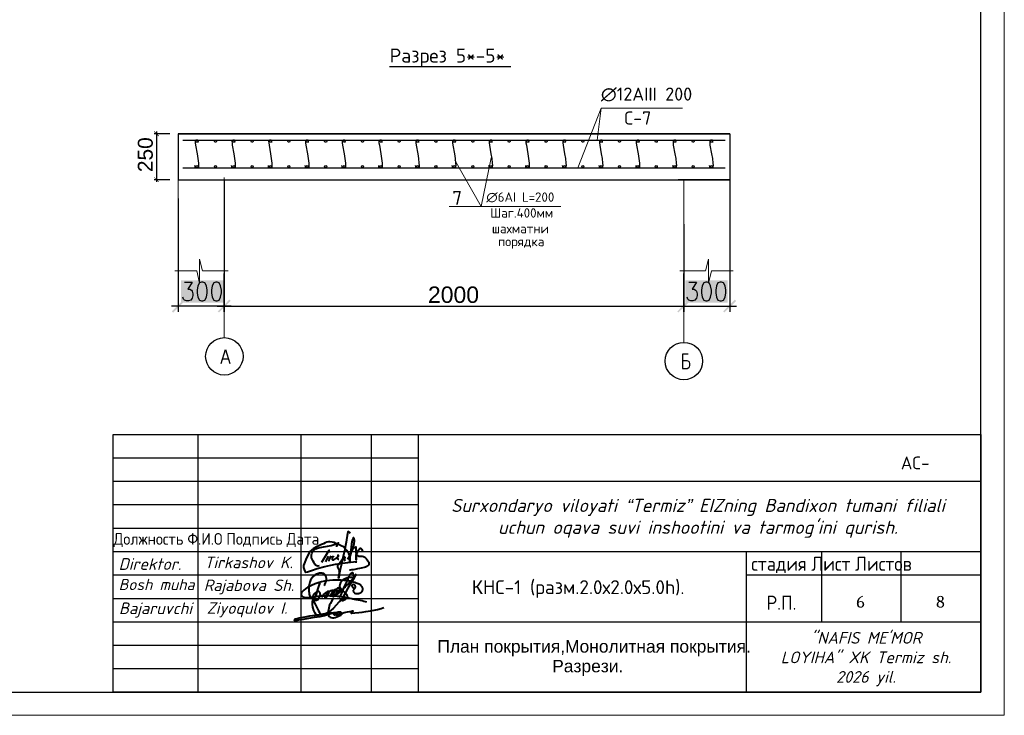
# Model space of a CAD drawing. Header units: millimetres. Extents: x -2765404 to 169935, y -239948 to 1313256.
# Tile 35 of 87: x -100539 to -79539, y -177118 to -162271. Entities that reach past the tile are written whole.
import ezdxf

# ---------------------------------------------------------------- set-up
doc = ezdxf.new("R2010")
doc.units = ezdxf.units.MM
for name, color, linetype in [('PDF _0', 7, 'Continuous'), ('PDF _RUSSION', 7, 'Continuous'), ('PDF _SHTAMP', 7, 'Continuous'), ('PDF _размер', 7, 'Continuous'), ('PDF _размеры', 1, 'Continuous'), ('PDF _Текст', 7, 'Continuous'), ('PDF _Формат', 7, 'Continuous'), ('PDF _ЭМ', 7, 'Continuous')]:
    doc.layers.add(name, color=color, linetype=linetype)
doc.styles.add('ISOCPEUR', font='isocpeui.ttf', dxfattribs={"height": 300})
doc.styles.add('PDF Arial', font='arial.ttf')
doc.styles.add('PDF Cambria', font='Cambria.ttf')
doc.styles.add('PDF ISOCPEUR', font='isocpeur.ttf')
doc.styles.add('Standard 1', font='isocpeur.ttf', dxfattribs={"height": 300})
doc.styles.add('V@ler@Live', font='isocpeui.ttf')

# ---------------------------------------------------------------- blocks, each defined once
blk = doc.blocks.new('ghfgj jghjmhg jjbkm jkm')
at = {"color": 5, "linetype": 'ByBlock', "lineweight": 40}
for points in [[(-254.12, -8185.87), (-253.9, -8185.82), (-253.74, -8185.78), (-253.55, -8185.63), (-253.51, -8185.51), (-253.5, -8185.43), (-253.51, -8185.3), (-253.56, -8185.19), (-253.6, -8185.09), (-253.66, -8185.02), (-253.75, -8184.96), (-253.85, -8184.92), (-253.94, -8184.88), (-254.03, -8184.84), (-254.1, -8184.84), (-254.19, -8184.85), (-254.27, -8184.88), (-254.32, -8184.93), (-254.37, -8185.02), (-254.4, -8185.1), (-254.39, -8185.21), (-254.33, -8185.34), (-254.28, -8185.45), (-254.21, -8185.54), (-254.12, -8185.61), (-254.02, -8185.68), (-253.92, -8185.74), (-253.82, -8185.8), (-253.82, -8185.8), (-253.76, -8185.91), (-253.77, -8185.94), (-253.82, -8185.97), (-253.89, -8186.03), (-253.95, -8186.11), (-254.01, -8186.18), (-254.04, -8186.27), (-254.07, -8186.34), (-254.08, -8186.44), (-254.05, -8186.53), (-254.03, -8186.62), (-253.98, -8186.7), (-253.92, -8186.77), (-253.84, -8186.85), (-253.78, -8186.91), (-253.73, -8186.97), (-253.64, -8187.02), (-253.58, -8187.04), (-253.52, -8187.05), (-253.46, -8187.06), (-253.38, -8187.07), (-253.28, -8187.07), (-253.18, -8187.08), (-253.1, -8187.08), (-253.03, -8187.07), (-252.94, -8187.07), (-252.86, -8187.06), (-252.76, -8187.05), (-252.69, -8187.05), (-252.61, -8187.04), (-252.55, -8187.02), (-252.48, -8187), (-252.43, -8186.98), (-252.36, -8186.95), (-252.29, -8186.92), (-252.24, -8186.9), (-252.18, -8186.87), (-252.14, -8186.84), (-252.09, -8186.81), (-252.04, -8186.78), (-251.99, -8186.73), (-251.96, -8186.7), (-251.91, -8186.65), (-251.87, -8186.61), (-251.84, -8186.56), (-251.82, -8186.52), (-251.78, -8186.43), (-251.74, -8186.32), (-251.7, -8186.18), (-251.67, -8186.04), (-251.67, -8185.93), (-251.67, -8185.84), (-251.7, -8185.76), (-251.74, -8185.66), (-251.78, -8185.55), (-251.84, -8185.46), (-251.91, -8185.36), (-251.99, -8185.24), (-252.07, -8185.14), (-252.18, -8185.04), (-252.3, -8184.94), (-252.43, -8184.86), (-252.58, -8184.77), (-252.84, -8184.65), (-253.04, -8184.57), (-253.31, -8184.48), (-253.69, -8184.34), (-254.02, -8184.22), (-254.4, -8184.14), (-254.97, -8183.99), (-255.26, -8183.95), (-255.57, -8183.9), (-255.82, -8183.86), (-256.1, -8183.85), (-256.38, -8183.8), (-257.05, -8183.75), (-257.45, -8183.75), (-257.92, -8183.74), (-258.19, -8183.75), (-259.16, -8183.78), (-259.99, -8183.83), (-260.63, -8183.91), (-261.2, -8183.99), (-261.98, -8184.18), (-262.58, -8184.34), (-263.58, -8184.7), (-264.46, -8185.07), (-265.01, -8185.31), (-265.4, -8185.54), (-265.96, -8185.89), (-266.37, -8186.23), (-266.53, -8186.4), (-266.67, -8186.54), (-266.78, -8186.65), (-266.86, -8186.73), (-266.94, -8186.85), (-267, -8186.95), (-267.04, -8187.06), (-267.07, -8187.19), (-267.06, -8187.29), (-267.03, -8187.44), (-266.97, -8187.56), (-266.91, -8187.66), (-266.83, -8187.75), (-266.75, -8187.84), (-266.67, -8187.89), (-266.55, -8187.94), (-266.42, -8187.98), (-266.33, -8188.01), (-266.26, -8188.02), (-266.13, -8188.04), (-265.99, -8188.06), (-265.8, -8188.08), (-265.56, -8188.09), (-265.34, -8188.09), (-265.08, -8188.07), (-264.93, -8188.06), (-264.83, -8188.05), (-264.55, -8188.03), (-264.33, -8187.99), (-264.11, -8187.96), (-263.82, -8187.91), (-263.6, -8187.86), (-263.31, -8187.82), (-262.96, -8187.78), (-262.71, -8187.73), (-262.33, -8187.69), (-261.88, -8187.67), (-261.47, -8187.66), (-261.12, -8187.65), (-260.83, -8187.6), (-260.44, -8187.62), (-259.84, -8187.64), (-259.56, -8187.65), (-259.12, -8187.68), (-258.65, -8187.7), (-258.07, -8187.73), (-257.59, -8187.79), (-257.07, -8187.87), (-256.72, -8187.9), (-256.52, -8187.92), (-256.35, -8187.94), (-256.02, -8187.97), (-255.72, -8188.04), (-255.41, -8188.12), (-254.87, -8188.24), (-254.39, -8188.34), (-254.14, -8188.4), (-253.79, -8188.47), (-253.42, -8188.55), (-252.82, -8188.64), (-252.33, -8188.75), (-251.87, -8188.84), (-251.4, -8188.97), (-251.1, -8189.05), (-250.73, -8189.15)], [(-261.31, -8185.11), (-261.13, -8184.8), (-260.98, -8184.44), (-260.83, -8184.1), (-260.77, -8183.74), (-260.77, -8183.33), (-260.84, -8183.04), (-260.94, -8182.72), (-261.1, -8182.45), (-261.24, -8182.27), (-261.41, -8182.13), (-261.62, -8182.06), (-261.9, -8181.99), (-262.16, -8181.99), (-262.45, -8182.02), (-262.71, -8182.09), (-263.01, -8182.18), (-263.21, -8182.28), (-263.56, -8182.45), (-264.11, -8182.93), (-264.37, -8183.23), (-264.55, -8183.47), (-264.7, -8183.74), (-264.8, -8183.97), (-264.9, -8184.28), (-265, -8184.61), (-265.09, -8184.89), (-265.13, -8185.31), (-265.15, -8185.69), (-265.12, -8186.51), (-265.09, -8186.93), (-265.04, -8187.29), (-264.92, -8187.73), (-264.78, -8187.96), (-264.64, -8188.12), (-264.45, -8188.27), (-264.32, -8188.36), (-264.16, -8188.48), (-263.95, -8188.61), (-263.68, -8188.73), (-263.56, -8188.75), (-263.38, -8188.75), (-263.2, -8188.74), (-263.02, -8188.68), (-262.84, -8188.57), (-262.69, -8188.42), (-262.59, -8188.25), (-262.52, -8188.12), (-262.41, -8187.9), (-262.33, -8187.69), (-262.3, -8187.5), (-262.26, -8187.31), (-262.28, -8187.17), (-262.31, -8186.97), (-262.36, -8186.84), (-262.45, -8186.73), (-262.56, -8186.64), (-262.73, -8186.58), (-262.89, -8186.59), (-263.01, -8186.62), (-263.19, -8186.68), (-263.41, -8186.81), (-263.72, -8187.06), (-263.88, -8187.25), (-263.98, -8187.39), (-264.08, -8187.51), (-264.14, -8187.64), (-264.2, -8187.77), (-264.24, -8187.93), (-264.28, -8188.14), (-264.29, -8188.31), (-264.26, -8188.51), (-264.16, -8188.67), (-264.1, -8188.78), (-264.05, -8188.82), (-264.02, -8188.82), (-263.97, -8188.8), (-263.94, -8188.76), (-263.9, -8188.7), (-263.85, -8188.61), (-263.54, -8187.99), (-263.32, -8187.47), (-263.12, -8186.97), (-262.97, -8186.37), (-262.66, -8185.37), (-262.49, -8184.87), (-262.44, -8184.66), (-262.42, -8184.64), (-262.41, -8184.62), (-262.39, -8184.62), (-262.37, -8184.63), (-262.36, -8184.64), (-262.36, -8184.67), (-262.36, -8184.69), (-262.37, -8184.71), (-262.38, -8184.74)], [(-261.91, -8188.06), (-261.82, -8187.85), (-261.76, -8187.75), (-261.72, -8187.7), (-261.67, -8187.6), (-261.55, -8187.48), (-261.46, -8187.39), (-261.37, -8187.28), (-261.3, -8187.19), (-261.16, -8187.1), (-261.1, -8187.05), (-261, -8186.94), (-260.91, -8186.85), (-260.83, -8186.81), (-260.75, -8186.76), (-260.66, -8186.71), (-260.58, -8186.66), (-260.51, -8186.61), (-260.44, -8186.57), (-260.38, -8186.54), (-260.32, -8186.52), (-260.26, -8186.51), (-260.22, -8186.51), (-260.19, -8186.53), (-260.18, -8186.54), (-260.16, -8186.58), (-260.14, -8186.65), (-260.15, -8186.71), (-260.15, -8186.76), (-260.17, -8186.81), (-260.19, -8186.86), (-260.2, -8186.9), (-260.24, -8187.01), (-260.26, -8187.11), (-260.27, -8187.17), (-260.29, -8187.21), (-260.32, -8187.29), (-260.35, -8187.37), (-260.38, -8187.43), (-260.41, -8187.49), (-260.47, -8187.62), (-260.52, -8187.67), (-260.56, -8187.77), (-260.6, -8187.82), (-260.66, -8187.9), (-260.7, -8187.94), (-260.73, -8187.99), (-260.76, -8188.02), (-260.79, -8188.05), (-260.82, -8188.09), (-260.86, -8188.12), (-260.89, -8188.15), (-260.93, -8188.18), (-260.96, -8188.21), (-261, -8188.23), (-261.04, -8188.26), (-261.08, -8188.27), (-261.1, -8188.25), (-261.1, -8188.22), (-261.1, -8188.19), (-261.09, -8188.15), (-261.08, -8188.12), (-261.06, -8188.06), (-261.04, -8188.01), (-261.02, -8187.96), (-261, -8187.92), (-260.96, -8187.85), (-260.93, -8187.79), (-260.89, -8187.71), (-260.88, -8187.68), (-260.84, -8187.63), (-260.77, -8187.53), (-260.75, -8187.48), (-260.74, -8187.45), (-260.71, -8187.4), (-260.69, -8187.35), (-260.66, -8187.31), (-260.63, -8187.27), (-260.6, -8187.22), (-260.57, -8187.19), (-260.54, -8187.14), (-260.5, -8187.1), (-260.47, -8187.07), (-260.44, -8187.02), (-260.4, -8186.98), (-260.38, -8186.96), (-260.36, -8186.94), (-260.34, -8186.92), (-260.32, -8186.89), (-260.3, -8186.86), (-260.28, -8186.83), (-260.25, -8186.78), (-260.21, -8186.75), (-260.15, -8186.7), (-260.11, -8186.66), (-260.05, -8186.6), (-259.98, -8186.55), (-259.9, -8186.51), (-259.83, -8186.45), (-259.75, -8186.42), (-259.7, -8186.4), (-259.64, -8186.37), (-259.58, -8186.35), (-259.51, -8186.34), (-259.45, -8186.32), (-259.39, -8186.3), (-259.34, -8186.28), (-259.28, -8186.28), (-259.24, -8186.27), (-259.17, -8186.27), (-259.12, -8186.28), (-259.08, -8186.33), (-259.05, -8186.37), (-259.01, -8186.42), (-259, -8186.47), (-258.99, -8186.51), (-258.98, -8186.58), (-258.99, -8186.62), (-259, -8186.68), (-259, -8186.76), (-259.02, -8186.81), (-259.04, -8186.88), (-259.06, -8186.94), (-259.09, -8187.01), (-259.11, -8187.08), (-259.14, -8187.16), (-259.17, -8187.22), (-259.23, -8187.3), (-259.27, -8187.37), (-259.32, -8187.45), (-259.37, -8187.52), (-259.43, -8187.59), (-259.47, -8187.65), (-259.52, -8187.72), (-259.58, -8187.77), (-259.66, -8187.78), (-259.72, -8187.77), (-259.78, -8187.75), (-259.78, -8187.71), (-259.78, -8187.65), (-259.76, -8187.61), (-259.75, -8187.55), (-259.73, -8187.52), (-259.71, -8187.48), (-259.68, -8187.44), (-259.65, -8187.39), (-259.62, -8187.34), (-259.59, -8187.28), (-259.55, -8187.24), (-259.52, -8187.17), (-259.47, -8187.1), (-259.43, -8187.03), (-259.38, -8186.94), (-259.33, -8186.83), (-259.25, -8186.73), (-259.21, -8186.65), (-259.19, -8186.6), (-259.16, -8186.53), (-259.11, -8186.46), (-259.08, -8186.41), (-259.04, -8186.38), (-258.99, -8186.35), (-258.94, -8186.3), (-258.87, -8186.25), (-258.79, -8186.2), (-258.73, -8186.14), (-258.66, -8186.11), (-258.58, -8186.08), (-258.51, -8186.06), (-258.43, -8186.05), (-258.37, -8186.04), (-258.3, -8186.05), (-258.24, -8186.08), (-258.17, -8186.14), (-258.14, -8186.2), (-258.11, -8186.28), (-258.1, -8186.34), (-258.11, -8186.41), (-258.12, -8186.47), (-258.14, -8186.54), (-258.15, -8186.59), (-258.17, -8186.66), (-258.19, -8186.72), (-258.2, -8186.78), (-258.2, -8186.82), (-258.22, -8186.86), (-258.23, -8186.89), (-258.25, -8186.92), (-258.26, -8186.95), (-258.29, -8186.99), (-258.32, -8187.02), (-258.34, -8187.05), (-258.39, -8187.11), (-258.43, -8187.16), (-258.47, -8187.21), (-258.52, -8187.26), (-258.56, -8187.3), (-258.6, -8187.34), (-258.66, -8187.39), (-258.71, -8187.42), (-258.76, -8187.45), (-258.81, -8187.46), (-258.87, -8187.47), (-258.92, -8187.46), (-258.97, -8187.43), (-259, -8187.37), (-259, -8187.33), (-258.99, -8187.29), (-258.97, -8187.22), (-258.94, -8187.15), (-258.92, -8187.1), (-258.9, -8187.04), (-258.87, -8186.98), (-258.83, -8186.92), (-258.79, -8186.83), (-258.73, -8186.76), (-258.69, -8186.69), (-258.64, -8186.6), (-258.59, -8186.53), (-258.52, -8186.39), (-258.45, -8186.3), (-258.4, -8186.23), (-258.37, -8186.19), (-258.33, -8186.13), (-258.27, -8186.07), (-258.27, -8186.07), (-258.2, -8185.98), (-258.14, -8185.89), (-258.09, -8185.82), (-258.02, -8185.76), (-257.94, -8185.7), (-257.9, -8185.67), (-257.82, -8185.66), (-257.78, -8185.64), (-257.74, -8185.64), (-257.71, -8185.65), (-257.67, -8185.67), (-257.64, -8185.68), (-257.63, -8185.7), (-257.61, -8185.72), (-257.59, -8185.75), (-257.57, -8185.79), (-257.56, -8185.83), (-257.55, -8185.87), (-257.55, -8185.91), (-257.55, -8185.96), (-257.55, -8186.03), (-257.56, -8186.07), (-257.56, -8186.08), (-257.57, -8186.15), (-257.59, -8186.21), (-257.61, -8186.3), (-257.64, -8186.38), (-257.66, -8186.44), (-257.67, -8186.48), (-257.68, -8186.51), (-257.71, -8186.54), (-257.75, -8186.6), (-257.8, -8186.67), (-257.83, -8186.72), (-257.86, -8186.76), (-257.9, -8186.81), (-257.94, -8186.88), (-257.98, -8186.93), (-258, -8186.95), (-258.03, -8187), (-258.06, -8187.06), (-258.11, -8187.11), (-258.14, -8187.15), (-258.19, -8187.21), (-258.24, -8187.27), (-258.25, -8187.29), (-258.28, -8187.33), (-258.29, -8187.35), (-258.32, -8187.39), (-258.34, -8187.43), (-258.37, -8187.43), (-258.37, -8187.42), (-258.36, -8187.39), (-258.34, -8187.37), (-258.33, -8187.36), (-258.31, -8187.35), (-258.29, -8187.34), (-258.26, -8187.34), (-258.24, -8187.33), (-258.21, -8187.33), (-258.19, -8187.32), (-258.17, -8187.31), (-258.16, -8187.3), (-258.14, -8187.29), (-258.12, -8187.27), (-258.07, -8187.24), (-258.03, -8187.21), (-257.98, -8187.19), (-257.95, -8187.16), (-257.9, -8187.14), (-257.87, -8187.12), (-257.84, -8187.09), (-257.79, -8187.07), (-257.75, -8187.03), (-257.72, -8186.99), (-257.69, -8186.96), (-257.65, -8186.92), (-257.62, -8186.9), (-257.6, -8186.88), (-257.56, -8186.85), (-257.53, -8186.81), (-257.48, -8186.78), (-257.44, -8186.74), (-257.38, -8186.69), (-257.35, -8186.66), (-257.31, -8186.62), (-257.23, -8186.55), (-257.19, -8186.5), (-257.11, -8186.42), (-257.09, -8186.38), (-257.05, -8186.35), (-257.02, -8186.32), (-256.95, -8186.25), (-256.89, -8186.21), (-256.84, -8186.14), (-256.8, -8186.1), (-256.75, -8186.04), (-256.69, -8185.98), (-256.62, -8185.91), (-256.51, -8185.83), (-256.44, -8185.76), (-256.35, -8185.66), (-256.25, -8185.58), (-256.13, -8185.49), (-256.02, -8185.4), (-255.95, -8185.32), (-255.88, -8185.25), (-255.84, -8185.19), (-255.77, -8185.12), (-255.73, -8185.07), (-255.68, -8185.03), (-255.64, -8184.98), (-255.58, -8184.94), (-255.53, -8184.88), (-255.49, -8184.83), (-255.41, -8184.76), (-255.34, -8184.69), (-255.27, -8184.63), (-255.19, -8184.52), (-255.12, -8184.44), (-255.03, -8184.33), (-254.95, -8184.24), (-254.87, -8184.16), (-254.79, -8184.07), (-254.68, -8183.95), (-254.62, -8183.87), (-254.55, -8183.8), (-254.44, -8183.7), (-254.37, -8183.64), (-254.29, -8183.57), (-254.22, -8183.49), (-254.18, -8183.4), (-254.14, -8183.31), (-254.1, -8183.19), (-254.04, -8183.1), (-253.99, -8183), (-253.98, -8182.94), (-253.95, -8182.84), (-253.96, -8182.75), (-253.96, -8182.67), (-253.96, -8182.59), (-253.98, -8182.53), (-254, -8182.46), (-254, -8182.41), (-254.01, -8182.37), (-254.01, -8182.32), (-254.02, -8182.27), (-254.05, -8182.2), (-254.07, -8182.14), (-254.08, -8182.09), (-254.1, -8182.05), (-254.11, -8182.01), (-254.14, -8181.97), (-254.16, -8181.92), (-254.2, -8181.91), (-254.23, -8181.9), (-254.26, -8181.89), (-254.3, -8181.91), (-254.35, -8181.94), (-254.43, -8181.95), (-254.47, -8181.99), (-254.53, -8182.04), (-254.57, -8182.08), (-254.64, -8182.12), (-254.69, -8182.17), (-254.76, -8182.23), (-254.81, -8182.27), (-254.87, -8182.35), (-254.96, -8182.46), (-255, -8182.55), (-255.07, -8182.66), (-255.12, -8182.79), (-255.15, -8182.86), (-255.19, -8182.97), (-255.27, -8183.13), (-255.37, -8183.34), (-255.41, -8183.43), (-255.53, -8183.68), (-255.67, -8183.97), (-256, -8184.65), (-256.31, -8185.35), (-256.67, -8186.19), (-256.9, -8186.73), (-257.1, -8187.18), (-257.41, -8187.89), (-257.54, -8188.2)], [(-253.34, -8182.28), (-253.56, -8182.65), (-253.77, -8183), (-254.11, -8183.59), (-254.52, -8184.3), (-254.91, -8184.96), (-255.39, -8185.76), (-255.74, -8186.34), (-256.11, -8187.1), (-256.54, -8187.95), (-256.73, -8188.33), (-256.84, -8188.57), (-256.93, -8188.74), (-256.92, -8188.8), (-256.89, -8188.85), (-256.86, -8188.86), (-256.81, -8188.84), (-256.74, -8188.83), (-256.64, -8188.81), (-256.56, -8188.79), (-256.47, -8188.76), (-256.39, -8188.73), (-256.31, -8188.7), (-256.23, -8188.63), (-256.13, -8188.56), (-256, -8188.5), (-255.91, -8188.43), (-255.81, -8188.37), (-255.75, -8188.32), (-255.67, -8188.28), (-255.63, -8188.22), (-255.59, -8188.15), (-255.56, -8188.11), (-255.5, -8188.03), (-255.46, -8187.96), (-255.44, -8187.92), (-255.45, -8187.85), (-255.46, -8187.79), (-255.5, -8187.71), (-255.54, -8187.64), (-255.58, -8187.57), (-255.61, -8187.51), (-255.65, -8187.45), (-255.7, -8187.36), (-255.76, -8187.29), (-255.8, -8187.25), (-255.85, -8187.2), (-255.9, -8187.14), (-255.94, -8187.09), (-255.98, -8187.05), (-256.02, -8187), (-256.07, -8186.95), (-256.18, -8186.86), (-256.26, -8186.79), (-256.33, -8186.71), (-256.41, -8186.65), (-256.47, -8186.6), (-256.58, -8186.49), (-256.65, -8186.42), (-256.71, -8186.36), (-256.79, -8186.28), (-257.01, -8186.05), (-257.11, -8185.94), (-257.19, -8185.79), (-257.27, -8185.64), (-257.33, -8185.47), (-257.37, -8185.32), (-257.38, -8185.12), (-257.35, -8184.97), (-257.32, -8184.85), (-257.27, -8184.71), (-257.23, -8184.56), (-257.16, -8184.36), (-257.04, -8184.14), (-256.93, -8184), (-256.82, -8183.83), (-256.71, -8183.73), (-256.61, -8183.62), (-256.49, -8183.55), (-256.34, -8183.46), (-256.22, -8183.4), (-256.1, -8183.33), (-255.94, -8183.23), (-255.78, -8183.18), (-255.62, -8183.13), (-255.47, -8183.08), (-255.27, -8183.05), (-255.11, -8183.03), (-254.91, -8183), (-254.69, -8183), (-254.47, -8183.01), (-254.3, -8183.05), (-254.08, -8183.21), (-253.99, -8183.39)]]:
    blk.add_lwpolyline(points, dxfattribs=at)
blk = doc.blocks.new('dhfdgh xfghfgh ffnhjmgmgvbnfgg')
at = {"color": 5, "lineweight": 40, "ltscale": 0.5}
for p, q in [((1479223, -21865), (1479206, -21938)), ((1479232, -21840), (1479223, -21865)), ((1479249, -21856), (1479232, -21840)), ((1479259, -21871), (1479249, -21856)), ((1479272, -21891), (1479259, -21871)), ((1479186, -22087), (1479166, -22194)), ((1479191, -22031), (1479186, -22087)), ((1479206, -21938), (1479191, -22031)), ((1479134, -22332), (1479107, -22459)), ((1479156, -22246), (1479134, -22332)), ((1479166, -22194), (1479156, -22246)), ((1479014, -22576), (1479036, -22544)), ((1479036, -22544), (1479050, -22522)), ((1479050, -22522), (1479087, -22472)), ((1479107, -22459), (1479072, -22596)), ((1479087, -22472), (1479140, -22415)), ((1479140, -22415), (1479151, -22408)), ((1479150, -22450), (1479148, -22470)), ((1479148, -22470), (1479149, -22483)), ((1479149, -22483), (1479151, -22492)), ((1479155, -22412), (1479150, -22450)), ((1479151, -22408), (1479154, -22407)), ((1479151, -22492), (1479158, -22500)), ((1479154, -22407), (1479155, -22408)), ((1479155, -22408), (1479155, -22412)), ((1479000, -22618), (1479005, -22595)), ((1479005, -22637), (1479000, -22618)), ((1479005, -22595), (1479014, -22576)), ((1479011, -22653), (1479005, -22637)), ((1479022, -22680), (1479011, -22653)), ((1479019, -22877), (1479038, -22760)), ((1479031, -22709), (1479022, -22680)), ((1479036, -22732), (1479031, -22709)), ((1479052, -22687), (1479032, -22801)), ((1479037, -22753), (1479036, -22732)), ((1479038, -22760), (1479037, -22753)), ((1479072, -22596), (1479052, -22687)), ((1479020, -22878), (1479019, -22877)), ((1479022, -22878), (1479020, -22878)), ((1479023, -22878), (1479022, -22878)), ((1479032, -22801), (1479023, -22878))]:
    blk.add_line(p, q, dxfattribs=at)
for points in [[(1479224, -22461), (1479241, -22423), (1479263, -22388), (1479286, -22338), (1479310, -22292), (1479322, -22264), (1479330, -22239), (1479338, -22215), (1479346, -22183), (1479354, -22152), (1479360, -22124), (1479365, -22096), (1479367, -22070), (1479369, -22045), (1479368, -22026), (1479364, -22015), (1479359, -22001), (1479353, -21992), (1479349, -21988), (1479343, -21990), (1479338, -21999), (1479325, -22026), (1479317, -22050), (1479303, -22121), (1479295, -22194), (1479288, -22255), (1479285, -22289), (1479287, -22329), (1479273, -22379), (1479269, -22399), (1479267, -22423), (1479266, -22510), (1479267, -22423), (1479264, -22393), (1479257, -22371), (1479245, -22338), (1479230, -22312), (1479213, -22288), (1479197, -22267), (1479163, -22229), (1479123, -22191), (1479078, -22165), (1479048, -22150), (1479017, -22138), (1478960, -22115), (1478920, -22095), (1478874, -22081), (1478828, -22076), (1478795, -22076), (1478757, -22086), (1478724, -22099), (1478682, -22118), (1478638, -22137), (1478583, -22162), (1478528, -22189), (1478491, -22208), (1478456, -22235), (1478431, -22255), (1478400, -22283), (1478364, -22333), (1478328, -22399), (1478297, -22467), (1478272, -22526), (1478245, -22599), (1478244, -22642), (1478258, -22687), (1478271, -22724), (1478283, -22739), (1478299, -22746), (1478333, -22741), (1478419, -22713), (1478544, -22668), (1478713, -22620), (1478849, -22592), (1478951, -22572), (1479044, -22558), (1479219, -22534), (1479347, -22518), (1479408, -22511), (1479401, -22525), (1479395, -22539)], [(1478590, -22609), (1478563, -22611), (1478536, -22606), (1478508, -22594), (1478492, -22572), (1478477, -22543), (1478457, -22505), (1478436, -22461), (1478424, -22427), (1478418, -22390), (1478420, -22362), (1478428, -22331), (1478450, -22291), (1478476, -22262), (1478517, -22234), (1478557, -22216), (1478609, -22205), (1478683, -22191), (1478773, -22173), (1478857, -22158), (1478923, -22138), (1478971, -22125), (1478994, -22118), (1479019, -22100), (1478992, -22128), (1478984, -22142), (1478977, -22157), (1478975, -22170), (1478974, -22182), (1478970, -22188)], [(1478815, -22321), (1478813, -22292), (1478811, -22258), (1478794, -22275), (1478764, -22325), (1478645, -22532)], [(1479375, -22225), (1479399, -22187), (1479408, -22471), (1479406, -22364), (1479416, -22351), (1479426, -22333), (1479442, -22289), (1479460, -22262), (1479482, -22228), (1479492, -22220), (1479503, -22219), (1479516, -22225), (1479531, -22244), (1479541, -22265), (1479548, -22281), (1479549, -22285), (1479547, -22292), (1479546, -22295)], [(1478786, -22391), (1478727, -22519)], [(1478846, -22385), (1478807, -22466), (1478802, -22481), (1478800, -22494), (1478800, -22502)], [(1478907, -22386), (1478897, -22404), (1478885, -22424), (1478879, -22440), (1478875, -22452), (1478877, -22464), (1478883, -22471), (1478896, -22473), (1478913, -22473), (1478938, -22461), (1478961, -22447), (1478982, -22427), (1479002, -22408), (1479014, -22394), (1479018, -22382), (1479015, -22375), (1479011, -22368), (1479007, -22368), (1479005, -22370), (1479005, -22373), (1479000, -22386), (1478997, -22398), (1478993, -22411), (1478991, -22421), (1478990, -22431), (1478991, -22441), (1478994, -22446), (1478997, -22450), (1479003, -22454), (1479010, -22458), (1479016, -22458), (1479021, -22458)], [(1479406, -22374), (1479409, -22371), (1479414, -22366), (1479421, -22364), (1479428, -22365), (1479436, -22369), (1479442, -22378), (1479450, -22386), (1479461, -22390), (1479473, -22392), (1479487, -22392), (1479513, -22394), (1479539, -22395), (1479569, -22403), (1479595, -22415), (1479614, -22428), (1479628, -22445), (1479646, -22471), (1479661, -22498), (1479681, -22526), (1479687, -22537), (1479687, -22560), (1479684, -22579), (1479675, -22591), (1479656, -22609), (1479642, -22621), (1479610, -22634), (1479580, -22644), (1479519, -22659), (1479477, -22667), (1479435, -22675), (1479378, -22687), (1479338, -22693), (1479306, -22697), (1479276, -22700), (1479260, -22700)]]:
    blk.add_lwpolyline(points, dxfattribs=at)
blk = doc.blocks.new('65616152')
at = {"color": 5, "lineweight": 40, "true_color": 0x0000f5}
for points in [[(1279415, 265228), (1279057, 264705), (1278598, 264034), (1278382, 263509), (1278134, 263078), (1277994, 262545), (1277851, 262004), (1277776, 261556), (1277737, 261115), (1277701, 260716), (1277722, 260496), (1277730, 260167), (1277796, 259731), (1278018, 259441), (1278309, 259225), (1278601, 259127), (1278991, 259098), (1279387, 259094), (1279889, 259189), (1280352, 259407), (1281030, 259696), (1281576, 259928), (1281931, 260200), (1282034, 260401), (1281915, 260623), (1281551, 260802), (1281087, 260808), (1280787, 260808), (1280423, 260740), (1278109, 260488), (1276657, 260251), (1273700, 259801), (1271955, 259526), (1270532, 259301), (1269315, 259055), (1268808, 258966), (1268177, 258779), (1267649, 258632), (1267284, 258500), (1267248, 258412), (1267248, 258332), (1267308, 258272), (1267394, 258235), (1267537, 258235), (1267798, 258265), (1268152, 258306), (1268635, 258416), (1270126, 258669), (1271729, 258942), (1273456, 259235), (1275247, 259448), (1276608, 259807), (1278166, 260278), (1279164, 260481), (1280050, 260662), (1280154, 260639), (1280222, 260575), (1280266, 260538), (1280286, 260413), (1280230, 260351), (1280112, 260149), (1279962, 259982), (1279798, 259901), (1279639, 259901), (1279532, 259986), (1279532, 260140), (1279619, 260220), (1279823, 260292), (1280029, 260305), (1280257, 260260), (1280465, 260227), (1280574, 260185), (1280628, 260118), (1280634, 260043), (1280629, 259995), (1280611, 259940), (1280586, 259895), (1280481, 259863), (1280375, 259863), (1280289, 259889), (1280212, 259951), (1280204, 260034), (1280218, 260112), (1280244, 260181), (1280300, 260215), (1280515, 260227), (1280771, 260244), (1280828, 260248), (1280864, 260248), (1280895, 260239), (1280924, 260227), (1280964, 260203), (1280979, 260186), (1280980, 260156), (1280974, 260129), (1280946, 260081), (1280921, 260037), (1280844, 259996), (1280779, 259986), (1280731, 260016), (1280717, 260057), (1280717, 260098), (1280753, 260174), (1280828, 260200), (1280911, 260207), (1281178, 260270), (1281517, 260320), (1281866, 260434), (1282075, 260502), (1282650, 260656), (1283660, 260868), (1284229, 260987), (1284438, 261031), (1284872, 261121), (1285210, 261192), (1285303, 261186), (1285343, 261126), (1285343, 261065), (1285294, 261016), (1285139, 260982), (1285029, 260923), (1284933, 260873), (1284796, 260768), (1284756, 260700), (1284730, 260601), (1284760, 260561), (1284805, 260502), (1284929, 260533), (1285893, 260609), (1287154, 260721), (1288182, 260812), (1289325, 261007), (1290754, 261222), (1291857, 261388), (1292886, 261648), (1294011, 261945), (1294504, 262120), (1294798, 262268)], [(1281686, 264696), (1280112, 262946), (1279339, 262085), (1278484, 261359), (1277785, 260766), (1276609, 260060), (1275744, 259541), (1275063, 259376), (1274447, 259568), (1273996, 259965), (1273640, 260471), (1273243, 261332), (1272956, 262330), (1272845, 263146), (1272845, 263773), (1272899, 264287), (1273004, 264324), (1273111, 264236), (1273275, 264022), (1273734, 263260), (1274076, 262456), (1274414, 261823), (1274730, 261257), (1275006, 260715), (1275242, 260425)], [(1281686, 264696), (1281695, 264710), (1281696, 264715), (1281696, 264720), (1281694, 264726), (1281689, 264735), (1281682, 264745), (1281671, 264754), (1281659, 264758), (1281649, 264764), (1281632, 264769), (1281615, 264770), (1281595, 264770), (1281576, 264768), (1281566, 264766), (1281556, 264763), (1281543, 264757), (1281533, 264746), (1281505, 264697), (1281469, 264630), (1281184, 263973)]]:
    blk.add_lwpolyline(points, dxfattribs=at)

msp = doc.modelspace()

# ---------------------------------------------------------------- hatches: boundary and pattern name
at = {"layer": 'PDF _ЭМ', "transparency": 33554559}
msp.add_hatch(color=256, dxfattribs=at).paths.add_polyline_path([(-79538.6, -177118), (-79538.6, -177113.2), (-79543.4, -177108.4), (-79553, -177118)])

# ---------------------------------------------------------------- linework, layer by layer
at = {"layer": 'PDF _0', "lineweight": 25}
for points in [[(-92647.8, -163267.8), (-91175.3, -163267.8), (-90066.1, -163267.8)], [(-97333.1, -164706.8), (-97672.5, -164706.8)], [(-97619.9, -164654.2), (-97619.9, -165734.7)], [(-97156.2, -164706.8), (-85395.2, -164706.8), (-85395.2, -165686.9), (-86494.8, -165686.9)], [(-85395.2, -164706.8), (-97156.2, -164706.8), (-97156.2, -165490.9), (-97156.2, -165686.9), (-85395.2, -165686.9), (-85395.2, -167627.9)], [(-97333.1, -165686.9), (-97672.5, -165686.9)], [(-97156.2, -165686.9), (-96663.7, -165686.9), (-96176.1, -165686.9), (-96176.1, -167627.9)], [(-97156.2, -166088.5), (-97156.2, -168507.6)], [(-96176.1, -166088.5), (-96176.1, -168507.6), (-96176.1, -167690.1)], [(-86375.3, -166633.5), (-86375.3, -168507.6), (-86375.3, -167690.1)], [(-85395.2, -166633.5), (-85395.2, -168507.6)], [(-97027.1, -167871.7), (-96859.8, -167871.7), (-96950.6, -168024.7), (-96907.6, -168024.7), (-96874.1, -168043.8), (-96859.8, -168063), (-96845.4, -168120.3), (-96845.4, -168158.6), (-96859.8, -168216), (-96888.4, -168254.2), (-96936.2, -168273.3), (-96984.1, -168273.3), (-97027.1, -168254.2), (-97041.4, -168235.1), (-97055.8, -168196.8)], [(-86270.1, -167871.7), (-86102.8, -167871.7), (-86193.6, -168024.7), (-86150.6, -168024.7), (-86121.9, -168043.8), (-86102.8, -168063), (-86088.4, -168120.3), (-86088.4, -168158.6), (-86102.8, -168216), (-86136.2, -168254.2), (-86179.3, -168273.3), (-86227.1, -168273.3), (-86270.1, -168254.2), (-86289.2, -168235.1), (-86303.6, -168196.8)], [(-96027.9, -168383.3), (-97304.4, -168383.3)], [(-96324.3, -168383.3), (-86227.1, -168383.3)], [(-86528.3, -168383.3), (-85247, -168383.3)], [(-96740.2, -171122.7), (-96740.2, -176620.7)], [(-94541, -171122.7), (-94541, -176620.7)], [(-93039.8, -171122.7), (-93039.8, -176620.7)], [(-92040.6, -171122.7), (-92040.6, -176620.7)], [(-98542.6, -171619.9), (-92040.6, -171619.9)], [(-98542.6, -172121.9), (-80040.6, -172121.9)], [(-98542.6, -172619.1), (-92040.6, -172619.1)], [(-98542.6, -173121.1), (-92040.6, -173121.1)], [(-98542.6, -173618.4), (-80040.6, -173618.4)], [(-85041.4, -173618.4), (-85041.4, -176620.7)], [(-83439.8, -173618.4), (-83439.8, -175119.5)], [(-81742.6, -173618.4), (-81742.6, -175119.5)], [(-98542.6, -174120.3), (-92040.6, -174120.3)], [(-85041.4, -174120.3), (-80040.6, -174120.3)], [(-98542.6, -174622.3), (-92040.6, -174622.3)], [(-98542.6, -175119.5), (-80040.6, -175119.5)], [(-98542.6, -175621.5), (-92040.6, -175621.5)], [(-98542.6, -176118.7), (-92040.6, -176118.7)]]:
    msp.add_lwpolyline(points, dxfattribs=at)
for points in [[(-96663.7, -167871.7), (-96706.8, -167890.9), (-96740.2, -167948.2), (-96754.6, -168043.8), (-96754.6, -168101.2), (-96740.2, -168196.8), (-96706.8, -168254.2), (-96663.7, -168273.3), (-96630.3, -168273.3), (-96587.2, -168254.2), (-96553.8, -168196.8), (-96539.4, -168101.2), (-96539.4, -168043.8), (-96553.8, -167948.2), (-96587.2, -167890.9), (-96630.3, -167871.7)], [(-96357.8, -167871.7), (-96400.8, -167890.9), (-96434.3, -167948.2), (-96448.6, -168043.8), (-96448.6, -168101.2), (-96434.3, -168196.8), (-96400.8, -168254.2), (-96357.8, -168273.3), (-96324.3, -168273.3), (-96281.3, -168254.2), (-96252.6, -168196.8), (-96233.5, -168101.2), (-96233.5, -168043.8), (-96252.6, -167948.2), (-96281.3, -167890.9), (-96324.3, -167871.7)], [(-85906.8, -167871.7), (-85949.8, -167890.9), (-85983.3, -167948.2), (-85997.6, -168043.8), (-85997.6, -168101.2), (-85983.3, -168196.8), (-85949.8, -168254.2), (-85906.8, -168273.3), (-85878.1, -168273.3), (-85830.3, -168254.2), (-85801.6, -168196.8), (-85782.5, -168101.2), (-85782.5, -168043.8), (-85801.6, -167948.2), (-85830.3, -167890.9), (-85878.1, -167871.7)], [(-85600.8, -167871.7), (-85648.6, -167890.9), (-85677.3, -167948.2), (-85691.6, -168043.8), (-85691.6, -168101.2), (-85677.3, -168196.8), (-85648.6, -168254.2), (-85600.8, -168273.3), (-85572.1, -168273.3), (-85524.3, -168254.2), (-85495.6, -168196.8), (-85481.3, -168101.2), (-85481.3, -168043.8), (-85495.6, -167948.2), (-85524.3, -167890.9), (-85572.1, -167871.7)], [(-80040.6, -176620.7), (-98542.6, -176620.7), (-98542.6, -171122.7), (-80040.6, -171122.7)]]:
    msp.add_lwpolyline(points, close=True, dxfattribs=at)
at = {"layer": 'PDF _0', "transparency": 33554559}
for points in [[(-97567.3, -164749.8), (-97677.3, -164659), (-97667.7, -164649.4)], [(-97576.9, -164759.4), (-97567.3, -164749.8), (-97677.3, -164659)], [(-97667.7, -165629.5), (-97677.3, -165639.1), (-97567.3, -165729.9)], [(-97677.3, -165639.1), (-97567.3, -165729.9), (-97576.9, -165739.5)], [(-97046.2, -168244.6), (-97266.1, -168521.9), (-97294.8, -168498)], [(-97017.5, -168273.3), (-97046.2, -168244.6), (-97266.1, -168521.9)], [(-96314.7, -168498), (-96286, -168521.9), (-96066.1, -168244.6)], [(-96286, -168521.9), (-96066.1, -168244.6), (-96037.4, -168273.3)], [(-86265.3, -168244.6), (-86490, -168521.9), (-86513.9, -168498)], [(-86236.6, -168273.3), (-86265.3, -168244.6), (-86490, -168521.9)], [(-85533.9, -168498), (-85509.9, -168521.9), (-85285.2, -168244.6)], [(-85509.9, -168521.9), (-85285.2, -168244.6), (-85256.6, -168273.3)]]:
    msp.add_solid(points, dxfattribs=at)
at = {"layer": 'PDF _0', "color": 7, "true_color": 0xffffff, "transparency": 33554559}
for points in [[(-97098.8, -167833.5), (-97098.8, -168311.6), (-96195.2, -167833.5)], [(-97098.8, -168311.6), (-96195.2, -167833.5), (-96195.2, -168311.6)], [(-86341.8, -167833.5), (-86341.8, -168311.6), (-85438.2, -167833.5)], [(-86341.8, -168311.6), (-85438.2, -167833.5), (-85438.2, -168311.6)]]:
    msp.add_solid(points, dxfattribs=at)
at = {"layer": 'PDF _RUSSION', "lineweight": 18}
for points in [[(-88139.4, -164161.8), (-88636.6, -165433.5)], [(-97156.2, -164706.8), (-97156.2, -164902.8)], [(-97156.2, -167627.9), (-97156.2, -165510)], [(-85395.2, -165686.9), (-85887.6, -165686.9), (-86375.3, -165686.9), (-86375.3, -167627.9)], [(-97232.7, -167627.9), (-96764.1, -167627.9), (-96706.8, -167895.6), (-96706.8, -167379.3), (-96639.8, -167627.9), (-96090, -167627.9)], [(-85318.7, -167627.9), (-85787.2, -167627.9), (-85844.6, -167895.6), (-85844.6, -167379.3), (-85911.5, -167627.9), (-86461.3, -167627.9)]]:
    msp.add_lwpolyline(points, dxfattribs=at)
at = {"layer": 'PDF _RUSSION', "lineweight": 30}
for points in [[(-97055.8, -164845.4), (-85495.6, -164845.4)], [(-97055.8, -165433.5), (-85495.6, -165433.5)]]:
    msp.add_lwpolyline(points, dxfattribs=at)
at = {"layer": 'PDF _RUSSION', "color": 2, "lineweight": 20}
msp.add_lwpolyline([(-97156.2, -165586.5), (-97156.2, -166848.6)], dxfattribs=at)
at = {"layer": 'PDF _SHTAMP', "lineweight": 25}
for points in [[(-96238.2, -169612), (-96147.4, -169310.8), (-96056.6, -169612)], [(-86279.7, -169411.2), (-86404, -169411.2), (-86404, -169712.4), (-86303.6, -169712.4), (-86270.1, -169698), (-86255.8, -169683.7), (-86246.2, -169655), (-86246.2, -169612), (-86255.8, -169583.3), (-86270.1, -169568.9), (-86303.6, -169554.6), (-86404, -169554.6)], [(-96204.8, -169511.6), (-96090, -169511.6)]]:
    msp.add_lwpolyline(points, dxfattribs=at)
for centre in [(-96173.7, -169456.6), (-86372.9, -169557)]:
    msp.add_circle(centre, 399.2, dxfattribs=at)
at = {"layer": 'PDF _размер', "color": 1, "lineweight": 20}
for points in [[(-96176.1, -165639.1), (-96176.1, -169062.2)], [(-86375.3, -165739.5), (-86375.3, -169162.6)]]:
    msp.add_lwpolyline(points, dxfattribs=at)
at = {"layer": 'PDF _размеры', "color": 7, "lineweight": 18}
for points in [[(-88225.5, -164845.4), (-88139.4, -164161.8), (-86399.2, -164161.8), (-88139.4, -164161.8)], [(-91261.3, -165270.9), (-90697.2, -166260.6), (-90482.1, -165223.1), (-90697.2, -166260.6), (-89994.4, -166260.6)], [(-91376.1, -166260.6), (-88995.2, -166260.6)]]:
    msp.add_lwpolyline(points, dxfattribs=at)
at = {"layer": 'PDF _размеры', "color": 7, "lineweight": 30}
for points in [[(-96730.7, -164893.3), (-96730.7, -164864.6), (-96730.7, -164855), (-96740.2, -164845.4), (-96764.1, -164840.7), (-96778.5, -164840.7), (-96788, -164850.2), (-96797.6, -164874.1), (-96792.8, -164898), (-96788, -164950.6), (-96754.6, -165137.1), (-96740.2, -165232.7), (-96725.9, -165333.1), (-96725.9, -165385.7), (-96725.9, -165414.4), (-96740.2, -165433.5), (-96764.1, -165443.1), (-96778.5, -165443.1), (-96788, -165433.5), (-96797.6, -165414.4), (-96802.4, -165385.7)], [(-95946.6, -164893.3), (-95946.6, -164864.6), (-95946.6, -164855), (-95956.2, -164845.4), (-95980.1, -164840.7), (-95994.4, -164840.7), (-96004, -164850.2), (-96013.5, -164874.1), (-96008.8, -164898), (-96004, -164950.6), (-95970.5, -165137.1), (-95956.2, -165232.7), (-95941.8, -165333.1), (-95941.8, -165385.7), (-95941.8, -165414.4), (-95956.2, -165433.5), (-95980.1, -165443.1), (-95994.4, -165443.1), (-96004, -165433.5), (-96013.5, -165414.4), (-96018.3, -165385.7)], [(-95162.5, -164893.3), (-95162.5, -164864.6), (-95162.5, -164855), (-95172.1, -164845.4), (-95196, -164840.7), (-95210.3, -164840.7), (-95219.9, -164850.2), (-95229.5, -164874.1), (-95224.7, -164898), (-95219.9, -164950.6), (-95186.4, -165137.1), (-95172.1, -165232.7), (-95157.8, -165333.1), (-95157.8, -165385.7), (-95157.8, -165414.4), (-95172.1, -165433.5), (-95196, -165443.1), (-95210.3, -165443.1), (-95219.9, -165433.5), (-95229.5, -165414.4), (-95234.3, -165385.7)], [(-94378.5, -164893.3), (-94378.5, -164864.6), (-94378.5, -164855), (-94388, -164845.4), (-94411.9, -164840.7), (-94426.3, -164840.7), (-94435.8, -164850.2), (-94445.4, -164874.1), (-94440.6, -164898), (-94435.8, -164950.6), (-94402.4, -165137.1), (-94388, -165232.7), (-94373.7, -165333.1), (-94373.7, -165385.7), (-94373.7, -165414.4), (-94388, -165433.5), (-94411.9, -165443.1), (-94426.3, -165443.1), (-94435.8, -165433.5), (-94445.4, -165414.4), (-94450.2, -165385.7)], [(-93594.4, -164893.3), (-93594.4, -164864.6), (-93594.4, -164855), (-93604, -164845.4), (-93627.9, -164840.7), (-93642.2, -164840.7), (-93651.8, -164850.2), (-93661.3, -164874.1), (-93661.3, -164898), (-93651.8, -164950.6), (-93618.3, -165137.1), (-93604, -165232.7), (-93589.6, -165333.1), (-93589.6, -165385.7), (-93589.6, -165414.4), (-93604, -165433.5), (-93627.9, -165443.1), (-93642.2, -165443.1), (-93651.8, -165433.5), (-93661.3, -165414.4), (-93666.1, -165385.7)], [(-92810.3, -164893.3), (-92810.3, -164864.6), (-92815.1, -164855), (-92819.9, -164845.4), (-92843.8, -164840.7), (-92858.2, -164840.7), (-92867.7, -164850.2), (-92877.3, -164874.1), (-92877.3, -164898), (-92867.7, -164950.6), (-92834.3, -165137.1), (-92819.9, -165232.7), (-92805.6, -165333.1), (-92805.6, -165385.7), (-92805.6, -165414.4), (-92819.9, -165433.5), (-92843.8, -165443.1), (-92858.2, -165443.1), (-92867.7, -165433.5), (-92877.3, -165414.4), (-92882.1, -165385.7)], [(-92026.3, -164893.3), (-92026.3, -164864.6), (-92031.1, -164855), (-92035.8, -164845.4), (-92059.7, -164840.7), (-92074.1, -164840.7), (-92083.7, -164850.2), (-92093.2, -164874.1), (-92093.2, -164898), (-92083.7, -164950.6), (-92050.2, -165137.1), (-92035.8, -165232.7), (-92026.3, -165333.1), (-92021.5, -165385.7), (-92021.5, -165414.4), (-92035.8, -165433.5), (-92059.7, -165443.1), (-92074.1, -165443.1), (-92083.7, -165433.5), (-92093.2, -165414.4), (-92098, -165385.7)], [(-91242.2, -164893.3), (-91242.2, -164864.6), (-91247, -164855), (-91251.8, -164845.4), (-91275.7, -164840.7), (-91290, -164840.7), (-91299.6, -164850.2), (-91309.2, -164874.1), (-91309.2, -164898), (-91299.6, -164950.6), (-91266.1, -165137.1), (-91251.8, -165232.7), (-91242.2, -165333.1), (-91237.4, -165385.7), (-91242.2, -165414.4), (-91251.8, -165433.5), (-91275.7, -165443.1), (-91290, -165443.1), (-91299.6, -165433.5), (-91309.2, -165414.4), (-91313.9, -165385.7)], [(-90462.9, -164893.3), (-90458.2, -164864.6), (-90462.9, -164855), (-90467.7, -164845.4), (-90491.6, -164840.7), (-90506, -164840.7), (-90515.5, -164850.2), (-90525.1, -164874.1), (-90525.1, -164898), (-90515.5, -164950.6), (-90486.8, -165137.1), (-90467.7, -165232.7), (-90458.2, -165333.1), (-90453.4, -165385.7), (-90458.2, -165414.4), (-90467.7, -165433.5), (-90491.6, -165443.1), (-90506, -165443.1), (-90515.5, -165433.5), (-90525.1, -165414.4), (-90529.9, -165385.7)], [(-89678.9, -164893.3), (-89674.1, -164864.6), (-89678.9, -164855), (-89683.7, -164845.4), (-89707.6, -164840.7), (-89721.9, -164840.7), (-89731.5, -164850.2), (-89741, -164874.1), (-89741, -164898), (-89731.5, -164950.6), (-89702.8, -165137.1), (-89683.7, -165232.7), (-89674.1, -165333.1), (-89669.3, -165385.7), (-89674.1, -165414.4), (-89683.7, -165433.5), (-89707.6, -165443.1), (-89721.9, -165443.1), (-89731.5, -165433.5), (-89741, -165414.4), (-89745.8, -165385.7)], [(-88894.8, -164893.3), (-88890, -164864.6), (-88894.8, -164855), (-88899.6, -164845.4), (-88923.5, -164840.7), (-88937.8, -164840.7), (-88947.4, -164850.2), (-88957, -164874.1), (-88957, -164898), (-88947.4, -164950.6), (-88918.7, -165137.1), (-88899.6, -165232.7), (-88890, -165333.1), (-88885.2, -165385.7), (-88890, -165414.4), (-88899.6, -165433.5), (-88923.5, -165443.1), (-88937.8, -165443.1), (-88947.4, -165433.5), (-88957, -165414.4), (-88961.7, -165385.7)], [(-88110.7, -164893.3), (-88106, -164864.6), (-88110.7, -164855), (-88115.5, -164845.4), (-88139.4, -164840.7), (-88153.8, -164840.7), (-88163.3, -164850.2), (-88172.9, -164874.1), (-88172.9, -164898), (-88168.1, -164950.6), (-88134.7, -165137.1), (-88115.5, -165232.7), (-88106, -165333.1), (-88101.2, -165385.7), (-88106, -165414.4), (-88115.5, -165433.5), (-88139.4, -165443.1), (-88153.8, -165443.1), (-88163.3, -165433.5), (-88172.9, -165414.4), (-88177.7, -165385.7)], [(-87326.7, -164893.3), (-87321.9, -164864.6), (-87326.7, -164855), (-87331.5, -164845.4), (-87355.4, -164840.7), (-87369.7, -164840.7), (-87379.3, -164850.2), (-87388.8, -164874.1), (-87388.8, -164898), (-87384.1, -164950.6), (-87350.6, -165137.1), (-87331.5, -165232.7), (-87321.9, -165333.1), (-87317.1, -165385.7), (-87321.9, -165414.4), (-87331.5, -165433.5), (-87355.4, -165443.1), (-87369.7, -165443.1), (-87379.3, -165433.5), (-87388.8, -165414.4), (-87393.6, -165385.7)], [(-86542.6, -164893.3), (-86537.8, -164864.6), (-86542.6, -164855), (-86547.4, -164845.4), (-86571.3, -164840.7), (-86585.6, -164840.7), (-86595.2, -164850.2), (-86604.8, -164874.1), (-86604.8, -164898), (-86600, -164950.6), (-86566.5, -165137.1), (-86547.4, -165232.7), (-86537.8, -165333.1), (-86533.1, -165385.7), (-86537.8, -165414.4), (-86547.4, -165433.5), (-86571.3, -165443.1), (-86585.6, -165443.1), (-86595.2, -165433.5), (-86604.8, -165414.4), (-86609.6, -165385.7)], [(-85758.6, -164893.3), (-85753.8, -164864.6), (-85758.6, -164855), (-85763.3, -164845.4), (-85787.2, -164840.7), (-85801.6, -164840.7), (-85811.1, -164850.2), (-85820.7, -164874.1), (-85820.7, -164898), (-85815.9, -164950.6), (-85782.5, -165137.1), (-85763.3, -165232.7), (-85753.8, -165333.1), (-85749, -165385.7), (-85753.8, -165414.4), (-85763.3, -165433.5), (-85787.2, -165443.1), (-85801.6, -165443.1), (-85811.1, -165433.5), (-85820.7, -165414.4), (-85825.5, -165385.7)]]:
    msp.add_lwpolyline(points, dxfattribs=at)
at = {"layer": 'PDF _размеры', "lineweight": 30}
for centre in [(-96757, -164867), (-96364.9, -164867), (-95972.9, -164867), (-95580.9, -164867), (-95188.8, -164867), (-94796.8, -164867), (-94404.8, -164867), (-94012.7, -164867), (-93620.7, -164867), (-93228.7, -164867), (-92836.6, -164867), (-92444.6, -164867), (-92052.6, -164867), (-91660.5, -164867), (-91268.5, -164867), (-90876.5, -164867), (-90489.2, -164867), (-90097.2, -164867), (-89705.2, -164867), (-89313.1, -164867), (-88921.1, -164867), (-88529.1, -164867), (-88137, -164867), (-87745, -164867), (-87353, -164867), (-86960.9, -164867), (-86568.9, -164867), (-86176.9, -164867), (-85784.8, -164867), (-96757, -165407.2), (-96364.9, -165407.2), (-95972.9, -165407.2), (-95580.9, -165407.2), (-95188.8, -165407.2), (-94796.8, -165407.2), (-94404.8, -165407.2), (-94012.7, -165407.2), (-93620.7, -165407.2), (-93228.7, -165407.2), (-92836.6, -165407.2), (-92444.6, -165407.2), (-92052.6, -165407.2), (-91660.5, -165407.2), (-91268.5, -165407.2), (-90876.5, -165407.2), (-90489.2, -165407.2), (-90097.2, -165407.2), (-89705.2, -165407.2), (-89313.1, -165407.2), (-88921.1, -165407.2), (-88529.1, -165407.2), (-88137, -165407.2), (-87745, -165407.2), (-87353, -165407.2), (-86960.9, -165407.2), (-86568.9, -165407.2), (-86176.9, -165407.2), (-85784.8, -165407.2)]:
    msp.add_circle(centre, 21.5, dxfattribs=at)
at = {"layer": 'PDF _Формат', "lineweight": 30}
msp.add_lwpolyline([(-98542.6, -176620.7), (-98542.6, -171122.7), (-80040.6, -171122.7)], dxfattribs=at)
at = {"layer": 'PDF _ЭМ', "lineweight": 20}
for points in [[(-121538.6, -177118), (-121538.6, -147423.9), (-79543.4, -147423.9), (-79543.4, -177118), (-121538.6, -177118), (-121538.6, -147423.9)], [(-79543.4, -147423.9), (-79543.4, -177118)]]:
    msp.add_lwpolyline(points, dxfattribs=at)
at = {"layer": 'PDF _ЭМ', "lineweight": 30}
msp.add_lwpolyline([(-119540.2, -168120.3), (-120740.2, -168120.3), (-120740.2, -176620.7), (-119540.2, -176620.7), (-80040.6, -176620.7), (-80040.6, -147921.1), (-119540.2, -147921.1), (-119540.2, -176620.7)], dxfattribs=at)

# ---------------------------------------------------------------- block references
at = {"lineweight": 40, "xscale": 0.9677430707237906, "yscale": 0.9677430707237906, "zscale": 0.9677430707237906}
msp.add_blockref('dhfdgh xfghfgh ffnhjmgmgvbnfgg', (-1525046.7, -152050.2), dxfattribs=at)
at = {"color": 0, "xscale": 85.50048011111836, "yscale": 85.50048011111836, "zscale": 85.50048011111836}
msp.add_blockref('ghfgj jghjmhg jjbkm jkm', (-71702.4, 525481.6), dxfattribs=at)
at = {"color": 0, "ltscale": 100, "xscale": 0.06931321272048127, "yscale": 0.06931321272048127, "zscale": 0.06931321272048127}
msp.add_blockref('65616152', (-182520, -192993.5), dxfattribs=at)

# ---------------------------------------------------------------- texts
at = {"ltscale": 100}
for s, insert, char_height, width, attachment_point, style in [('{\\fISOCPEUR|b0|i1|c204|p34;Surxondaryo viloyati “Termiz” EIZning Bandixon tumani filiali uchun oqava suvi inshootini va tarmog’ini qurish.}', (-86074.1, -172914.3), 280, 11128.165, 5, 'Standard 1'), ('Direktor.', (-98428.9, -173888.7), 250, 1800, 4, 'V@ler@Live'), ('Bosh muha', (-98428.9, -174325), 240, 1800, 4, 'V@ler@Live'), ('Bajaruvchi', (-98422, -174871.7), 250, 1800, 4, 'V@ler@Live'), ('"NAFIS ME\'MOR LOYIHA" XK Termiz sh. 2026 yil.', (-82489.3, -175918.5), 250, 3658.6, 5, 'V@ler@Live')]:
    msp.add_mtext(s, dxfattribs=dict(at, insert=insert, char_height=char_height, width=width, attachment_point=attachment_point, style=style))
at = {"lineweight": 30, "char_height": 245, "width": 2482.935, "attachment_point": 5, "style": 'ISOCPEUR'}
for s, insert in [('Tirkashov K.', (-95655.6, -173855.7)), ('Rajabova Sh.', (-95649.8, -174378.8)), ('Ziyoqulov I.', (-95690.5, -174866.6))]:
    msp.add_mtext(s, dxfattribs=dict(at, insert=insert))
at = {"layer": 'PDF _Текст', "attachment_point": 7}
for s, insert, char_height, style in [('Разрез 5*-5*', (-92647.8, -163268.3), 299.986, 'PDF ISOCPEUR'), ('∅12AIII 200', (-88144.2, -164017.4), 279.987, 'PDF ISOCPEUR'), ('С-7', (-87642.2, -164509.9), 279.99, 'PDF ISOCPEUR'), ('7', (-91313.9, -166224.6), 300, 'PDF ISOCPEUR'), ('∅6AI L=200', (-90587.2, -166170.3), 199.99, 'PDF ISOCPEUR'), ('Шаг.400мм', (-90501.2, -166495.4), 199.99, 'PDF ISOCPEUR'), ('шахматни', (-90467.7, -166830), 199.99, 'PDF ISOCPEUR'), ('порядка', (-90338.6, -167159.9), 199.99, 'PDF ISOCPEUR'), ('2000', (-91831.6, -168321.5), 350.82, 'PDF Arial'), ('АС-', (-81744.9, -171867.8), 272.72, 'PDF ISOCPEUR'), ('Должность Ф.И.О Подпись Дата', (-98536.8, -173529), 250.004, 'PDF Cambria'), ('стадия Лист Листов', (-84936.2, -174081.6), 299.986, 'PDF Cambria'), ('{\\fArial|b0|i0|c204|p34;К}НС-1 (разм.2.0х2.0х5.0h).', (-90898, -174612.1), 296.837, 'PDF ISOCPEUR'), ('Р.П.', (-84611.1, -174865.7), 299.99, 'PDF Cambria'), ('6', (-82694, -174821.1), 250, 'PDF Cambria'), ('8', (-80992, -174821.1), 250, 'PDF Cambria'), ('План покрытия,Монолитная покрытия.', (-91629.5, -175859.2), 265.771, 'PDF Arial'), ('Разрези.', (-89181.7, -176279.9), 265.77, 'PDF Arial')]:
    msp.add_mtext(s, dxfattribs=dict(at, insert=insert, char_height=char_height, style=style))
at = {"layer": 'PDF _Текст', "insert": (-97696, -165524.3), "char_height": 318.92, "attachment_point": 7, "rotation": 90, "style": 'PDF Arial'}
msp.add_mtext('250', dxfattribs=at)

doc.saveas('drawing.dxf')
